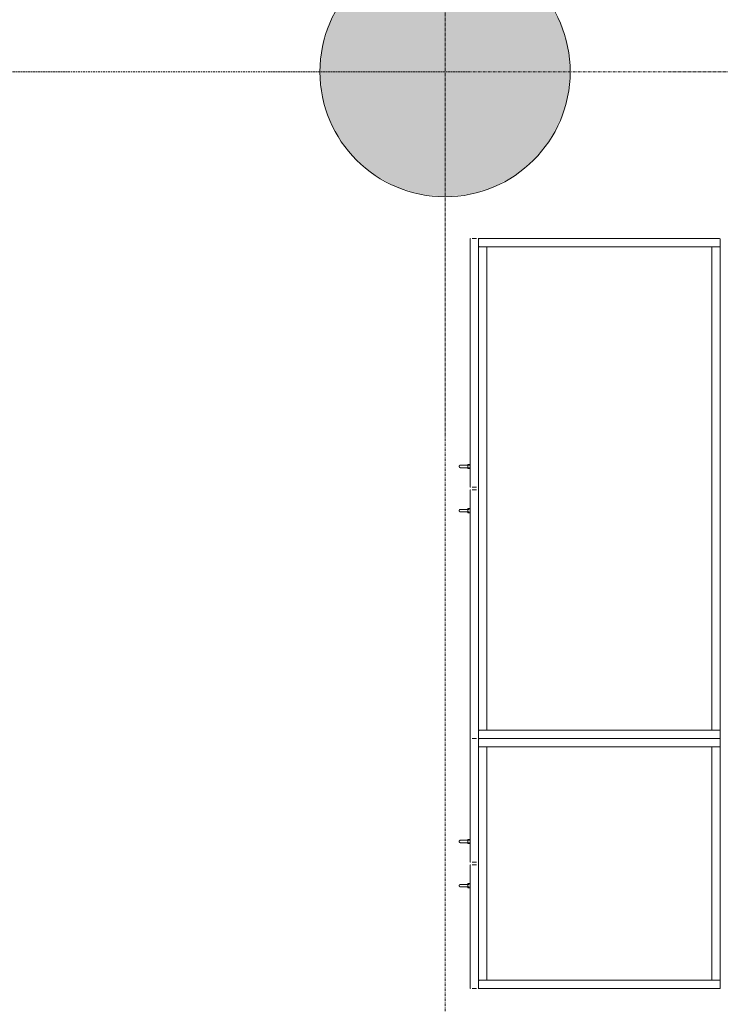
# Model space of a CAD drawing. Header units: millimetres. Extents: x -281 to 121694, y -16481 to 65128.
# Tile 51 of 256: x 16180 to 17860, y 19762 to 22125. Entities that reach past the tile are written whole.
import ezdxf

# ---------------------------------------------------------------- set-up
doc = ezdxf.new("R2010")
doc.units = ezdxf.units.MM
doc.linetypes.add('Grid Line', pattern=[12, 6, -2, 2, -2])
for name, color, linetype, lineweight in [('A--L$07A__Stramien', 1, 'Continuous', 5), ('A--L28__Hoofddraagconstructies', 3, 'Continuous', 5), ('A--L5__InstallatiesW', 7, 'Continuous', 5), ('A--L8__LosseInventaris', 1, 'Continuous', 5)]:
    doc.layers.add(name, color=color, linetype=linetype, lineweight=lineweight)

# ---------------------------------------------------------------- blocks, each defined once
blk = doc.blocks.new('TBR-B-BWK-C-BES-ARC-R25_rvt-1-L_80_ 14')
at = {"layer": 'A--L28__Hoofddraagconstructies'}
blk.add_hatch(color=21, dxfattribs=at).paths.add_polyline_path([(17200, 21700), (17258.5, 21705.8), (17314.8, 21722.8), (17366.7, 21750.6), (17412.1, 21787.9), (17449.4, 21833.3), (17477.2, 21885.2), (17494.2, 21941.5), (17500, 22000), (17494.2, 22058.5), (17477.2, 22114.8), (17449.4, 22166.7), (17412.1, 22212.1), (17366.7, 22249.4), (17314.8, 22277.2), (17258.5, 22294.2), (17200, 22300), (17141.5, 22294.2), (17085.2, 22277.2), (17033.3, 22249.4), (16987.9, 22212.1), (16950.6, 22166.7), (16922.8, 22114.8), (16905.8, 22058.5), (16900, 22000), (16905.8, 21941.5), (16922.8, 21885.2), (16950.6, 21833.3), (16987.9, 21787.9), (17033.3, 21750.6), (17085.2, 21722.8), (17141.5, 21705.8), (17192.2, 21700.8)])
at = {"layer": 'A--L28__Hoofddraagconstructies', "color": 11, "lineweight": 18}
for start, end in [(0, 180), (180, 360)]:
    blk.add_arc((17200, 22000), 300, start, end, dxfattribs=at)
blk = doc.blocks.new('NLRS_82_FU_UN__veiligheid_ kast_gen_kad - kast dxbxh 600x1200x2100-V253-L_80_ 14')
at = {"layer": 'A--L5__InstallatiesW'}
for p, q in [((-537.3, 49), (-553.3, 49)), ((624.7, 49), (-535.3, 49)), ((-535.3, 49), (-535.3, 29)), ((624.7, 29), (624.7, 49)), ((642.7, 49), (626.7, 49)), ((-555.3, 47), (-555.3, -529)), ((-535.3, -529), (-535.3, 47)), ((624.7, 29), (-535.3, 29)), ((-535.3, 29), (-535.3, -511)), ((-535.3, 29), (624.7, 29)), ((624.7, 47), (624.7, -529)), ((624.7, -511), (624.7, 29)), ((644.7, -529), (644.7, 47)), ((-535.3, -511), (624.7, -511)), ((-535.3, -511), (-535.3, -531)), ((-533.3, -511), (-533.8, -511)), ((-533.3, -511), (622.7, -511)), ((623.2, -511), (622.7, -511)), ((624.7, -531), (624.7, -511)), ((-555.3, -536), (-555.3, -546)), ((-553.3, -531), (-554.5, -531)), ((-553.3, -531), (-537.3, -531)), ((-535, -531), (-537.3, -531)), ((-535.3, -529), (-535.3, -531)), ((-535.3, -531), (-533.3, -531)), ((622.7, -531), (-533.3, -531)), ((41.7, -546), (41.7, -536)), ((47.7, -536), (47.7, -546)), ((622.7, -531), (624.7, -531)), ((626.7, -531), (624.4, -531)), ((624.7, -531), (624.7, -529)), ((626.7, -531), (642.7, -531)), ((643.9, -531), (642.7, -531)), ((644.7, -546), (644.7, -536)), ((-554.5, -551), (40.9, -551)), ((48.5, -551), (643.9, -551))]:
    blk.add_line(p, q, dxfattribs=at)
at = {"layer": 'A--L5__InstallatiesW', "flags": 128}
for points in [[(-555.3, -531.8), (-555.3, -531.8), (-555.3, -531.7), (-555.3, -531.7), (-555.3, -531.7), (-555.3, -531.6), (-555.3, -531.6), (-555.3, -531.6), (-555.3, -531.5), (-555.2, -531.5), (-555.2, -531.5), (-555.2, -531.5), (-555.2, -531.4), (-555.2, -531.4), (-555.2, -531.4), (-555.2, -531.3), (-555.1, -531.3), (-555.1, -531.3), (-555.1, -531.3), (-555.1, -531.2), (-555.1, -531.2), (-555, -531.2), (-555, -531.2), (-555, -531.2), (-555, -531.1), (-554.9, -531.1), (-554.9, -531.1), (-554.9, -531.1), (-554.8, -531.1), (-554.8, -531.1), (-554.8, -531.1), (-554.8, -531), (-554.7, -531), (-554.7, -531), (-554.7, -531), (-554.6, -531), (-554.6, -531), (-554.6, -531), (-554.5, -531)], [(41, -531), (41, -531), (41, -531), (41.1, -531), (41.1, -531), (41.1, -531), (41.2, -531), (41.2, -531.1), (41.2, -531.1), (41.2, -531.1), (41.3, -531.1), (41.3, -531.1), (41.3, -531.1), (41.4, -531.1), (41.4, -531.2), (41.4, -531.2), (41.4, -531.2), (41.5, -531.2), (41.5, -531.2), (41.5, -531.3), (41.5, -531.3), (41.5, -531.3), (41.6, -531.3), (41.6, -531.4), (41.6, -531.4), (41.6, -531.4), (41.6, -531.5), (41.6, -531.5), (41.6, -531.5), (41.7, -531.5), (41.7, -531.6), (41.7, -531.6), (41.7, -531.6), (41.7, -531.7), (41.7, -531.7), (41.7, -531.7), (41.7, -531.8), (41.7, -531.8), (41.7, -531.8)], [(47.7, -531.8), (47.7, -531.8), (47.7, -531.7), (47.7, -531.7), (47.7, -531.7), (47.7, -531.6), (47.7, -531.6), (47.7, -531.6), (47.7, -531.5), (47.8, -531.5), (47.8, -531.5), (47.8, -531.5), (47.8, -531.4), (47.8, -531.4), (47.8, -531.4), (47.8, -531.3), (47.9, -531.3), (47.9, -531.3), (47.9, -531.3), (47.9, -531.2), (47.9, -531.2), (48, -531.2), (48, -531.2), (48, -531.2), (48, -531.1), (48.1, -531.1), (48.1, -531.1), (48.1, -531.1), (48.2, -531.1), (48.2, -531.1), (48.2, -531.1), (48.2, -531), (48.3, -531), (48.3, -531), (48.3, -531), (48.4, -531), (48.4, -531), (48.4, -531), (48.5, -531)], [(644, -531), (644, -531), (644, -531), (644.1, -531), (644.1, -531), (644.1, -531), (644.2, -531), (644.2, -531.1), (644.2, -531.1), (644.2, -531.1), (644.3, -531.1), (644.3, -531.1), (644.3, -531.1), (644.4, -531.1), (644.4, -531.2), (644.4, -531.2), (644.4, -531.2), (644.5, -531.2), (644.5, -531.2), (644.5, -531.3), (644.5, -531.3), (644.5, -531.3), (644.6, -531.3), (644.6, -531.4), (644.6, -531.4), (644.6, -531.4), (644.6, -531.5), (644.6, -531.5), (644.6, -531.5), (644.7, -531.5), (644.7, -531.6), (644.7, -531.6), (644.7, -531.6), (644.7, -531.7), (644.7, -531.7), (644.7, -531.7), (644.7, -531.8), (644.7, -531.8), (644.7, -531.8)], [(-554.6, -551), (-554.6, -551), (-554.6, -551), (-554.7, -551), (-554.7, -551), (-554.7, -551), (-554.8, -551), (-554.8, -550.9), (-554.8, -550.9), (-554.8, -550.9), (-554.9, -550.9), (-554.9, -550.9), (-554.9, -550.9), (-555, -550.9), (-555, -550.8), (-555, -550.8), (-555, -550.8), (-555.1, -550.8), (-555.1, -550.8), (-555.1, -550.7), (-555.1, -550.7), (-555.1, -550.7), (-555.2, -550.7), (-555.2, -550.6), (-555.2, -550.6), (-555.2, -550.6), (-555.2, -550.5), (-555.2, -550.5), (-555.2, -550.5), (-555.3, -550.5), (-555.3, -550.4), (-555.3, -550.4), (-555.3, -550.4), (-555.3, -550.3), (-555.3, -550.3), (-555.3, -550.3), (-555.3, -550.2), (-555.3, -550.2), (-555.3, -550.2)], [(41.7, -550.2), (41.7, -550.2), (41.7, -550.3), (41.7, -550.3), (41.7, -550.3), (41.7, -550.4), (41.7, -550.4), (41.7, -550.4), (41.7, -550.5), (41.6, -550.5), (41.6, -550.5), (41.6, -550.5), (41.6, -550.6), (41.6, -550.6), (41.6, -550.6), (41.6, -550.7), (41.5, -550.7), (41.5, -550.7), (41.5, -550.7), (41.5, -550.8), (41.5, -550.8), (41.4, -550.8), (41.4, -550.8), (41.4, -550.8), (41.4, -550.9), (41.3, -550.9), (41.3, -550.9), (41.3, -550.9), (41.2, -550.9), (41.2, -550.9), (41.2, -550.9), (41.2, -551), (41.1, -551), (41.1, -551), (41.1, -551), (41, -551), (41, -551), (41, -551), (40.9, -551)], [(48.4, -551), (48.4, -551), (48.4, -551), (48.3, -551), (48.3, -551), (48.3, -551), (48.2, -551), (48.2, -550.9), (48.2, -550.9), (48.2, -550.9), (48.1, -550.9), (48.1, -550.9), (48.1, -550.9), (48, -550.9), (48, -550.8), (48, -550.8), (48, -550.8), (47.9, -550.8), (47.9, -550.8), (47.9, -550.7), (47.9, -550.7), (47.9, -550.7), (47.8, -550.7), (47.8, -550.6), (47.8, -550.6), (47.8, -550.6), (47.8, -550.5), (47.8, -550.5), (47.8, -550.5), (47.7, -550.5), (47.7, -550.4), (47.7, -550.4), (47.7, -550.4), (47.7, -550.3), (47.7, -550.3), (47.7, -550.3), (47.7, -550.2), (47.7, -550.2), (47.7, -550.2)], [(644.7, -550.2), (644.7, -550.2), (644.7, -550.3), (644.7, -550.3), (644.7, -550.3), (644.7, -550.4), (644.7, -550.4), (644.7, -550.4), (644.7, -550.5), (644.6, -550.5), (644.6, -550.5), (644.6, -550.5), (644.6, -550.6), (644.6, -550.6), (644.6, -550.6), (644.6, -550.7), (644.5, -550.7), (644.5, -550.7), (644.5, -550.7), (644.5, -550.8), (644.5, -550.8), (644.4, -550.8), (644.4, -550.8), (644.4, -550.8), (644.4, -550.9), (644.3, -550.9), (644.3, -550.9), (644.3, -550.9), (644.2, -550.9), (644.2, -550.9), (644.2, -550.9), (644.2, -551), (644.1, -551), (644.1, -551), (644.1, -551), (644, -551), (644, -551), (644, -551), (643.9, -551)]]:
    blk.add_lwpolyline(points, dxfattribs=at)
at = {"layer": 'A--L5__InstallatiesW'}
for centre, start, end in [((-553.3, 47), 90, 180), ((-537.3, 47), 360, 90), ((626.7, 47), 90, 180), ((642.7, 47), 360, 90), ((-553.3, -529), 180, 270), ((-537.3, -529), 270, 360), ((626.7, -529), 180, 270), ((642.7, -529), 270, 0)]:
    blk.add_arc(centre, 2, start, end, dxfattribs=at)
at = {"layer": 'A--L8__LosseInventaris'}
for p, q in [((-13.3, -551), (-13.3, -556)), ((-13.3, -551), (-13.3, -556)), ((-13.3, -556), (-10.8, -556)), ((-13.3, -556), (-8.3, -556)), ((-11.3, -553.5), (-11.3, -564)), ((-11.3, -553.5), (-11.3, -564)), ((-10.9, -553.5), (-11.3, -553.5)), ((-10.9, -553.5), (-11.3, -553.5)), ((-10.9, -556), (-11.3, -556)), ((-10.9, -556), (-11.3, -556)), ((-8.3, -556), (-3.3, -556)), ((-5.8, -556), (-3.3, -556)), ((-5.3, -553.5), (-5.7, -553.5)), ((-5.3, -553.5), (-5.7, -553.5)), ((-5.3, -556), (-5.7, -556)), ((-5.3, -556), (-5.7, -556)), ((-5.3, -564), (-5.3, -553.5)), ((-5.3, -564), (-5.3, -553.5)), ((-3.3, -556), (-3.3, -551)), ((-3.3, -556), (-3.3, -551)), ((92.7, -551), (92.7, -556)), ((92.7, -551), (92.7, -556)), ((92.7, -556), (95.2, -556)), ((92.7, -556), (97.7, -556)), ((94.7, -553.5), (94.7, -564)), ((94.7, -553.5), (94.7, -564)), ((95.1, -553.5), (94.7, -553.5)), ((95.1, -553.5), (94.7, -553.5)), ((95.1, -556), (94.7, -556)), ((95.1, -556), (94.7, -556)), ((97.7, -556), (102.7, -556)), ((100.2, -556), (102.7, -556)), ((100.7, -553.5), (100.3, -553.5)), ((100.7, -553.5), (100.3, -553.5)), ((100.7, -556), (100.3, -556)), ((100.7, -556), (100.3, -556)), ((100.7, -564), (100.7, -553.5)), ((100.7, -564), (100.7, -553.5)), ((102.7, -556), (102.7, -551)), ((102.7, -556), (102.7, -551))]:
    blk.add_line(p, q, dxfattribs=at)
at = {"layer": 'A--L8__LosseInventaris', "flags": 128}
for points in [[(-11.3, -574), (-11.3, -574), (-11.3, -574), (-11.3, -573.9), (-11.3, -573.9), (-11.3, -573.8), (-11.3, -573.7), (-11.3, -573.6), (-11.3, -573.5), (-11.3, -573.4), (-11.3, -573.2), (-11.3, -573), (-11.3, -572.9), (-11.3, -572.7), (-11.3, -572.5), (-11.3, -572.3), (-11.3, -572), (-11.3, -571.8), (-11.3, -571.5), (-11.3, -571.2), (-11.3, -571), (-11.3, -570.7), (-11.3, -570.4), (-11.3, -570.1), (-11.3, -569.7), (-11.3, -569.4), (-11.3, -569.1), (-11.3, -568.7), (-11.3, -568.4), (-11.3, -568), (-11.3, -567.6), (-11.3, -567.2), (-11.3, -566.9), (-11.3, -566.5), (-11.3, -566.1), (-11.3, -565.7), (-11.3, -565.3), (-11.3, -564.9), (-11.3, -564.5), (-11.3, -564.1), (-11.3, -564)], [(-11.3, -564), (-11.3, -564.4), (-11.3, -564.8), (-11.3, -565.2), (-11.3, -565.6), (-11.3, -566), (-11.3, -566.4), (-11.3, -566.8), (-11.3, -567.1), (-11.3, -567.5), (-11.3, -567.9), (-11.3, -568.3), (-11.3, -568.6), (-11.3, -569), (-11.3, -569.3), (-11.3, -569.6), (-11.3, -570), (-11.3, -570.3), (-11.3, -570.6), (-11.3, -570.9), (-11.3, -571.2), (-11.3, -571.4), (-11.3, -571.7), (-11.3, -572), (-11.3, -572.2), (-11.3, -572.4), (-11.3, -572.6), (-11.3, -572.8), (-11.3, -573), (-11.3, -573.2), (-11.3, -573.3), (-11.3, -573.5), (-11.3, -573.6), (-11.3, -573.7), (-11.3, -573.8), (-11.3, -573.9), (-11.3, -573.9), (-11.3, -574), (-11.3, -574), (-11.3, -574)], [(-5.3, -564), (-5.3, -564.4), (-5.3, -564.8), (-5.3, -565.2), (-5.3, -565.6), (-5.3, -566), (-5.3, -566.4), (-5.3, -566.8), (-5.3, -567.1), (-5.3, -567.5), (-5.3, -567.9), (-5.3, -568.3), (-5.3, -568.6), (-5.3, -569), (-5.3, -569.3), (-5.3, -569.6), (-5.3, -570), (-5.3, -570.3), (-5.3, -570.6), (-5.3, -570.9), (-5.3, -571.2), (-5.3, -571.4), (-5.3, -571.7), (-5.3, -572), (-5.3, -572.2), (-5.3, -572.4), (-5.3, -572.6), (-5.3, -572.8), (-5.3, -573), (-5.3, -573.2), (-5.3, -573.3), (-5.3, -573.5), (-5.3, -573.6), (-5.3, -573.7), (-5.3, -573.8), (-5.3, -573.9), (-5.3, -573.9), (-5.3, -574), (-5.3, -574), (-5.3, -574)], [(-5.3, -574), (-5.3, -574), (-5.3, -574), (-5.3, -573.9), (-5.3, -573.9), (-5.3, -573.8), (-5.3, -573.7), (-5.3, -573.6), (-5.3, -573.5), (-5.3, -573.4), (-5.3, -573.2), (-5.3, -573), (-5.3, -572.9), (-5.3, -572.7), (-5.3, -572.5), (-5.3, -572.3), (-5.3, -572), (-5.3, -571.8), (-5.3, -571.5), (-5.3, -571.2), (-5.3, -571), (-5.3, -570.7), (-5.3, -570.4), (-5.3, -570.1), (-5.3, -569.7), (-5.3, -569.4), (-5.3, -569.1), (-5.3, -568.7), (-5.3, -568.4), (-5.3, -568), (-5.3, -567.6), (-5.3, -567.2), (-5.3, -566.9), (-5.3, -566.5), (-5.3, -566.1), (-5.3, -565.7), (-5.3, -565.3), (-5.3, -564.9), (-5.3, -564.5), (-5.3, -564.1), (-5.3, -564)], [(94.7, -574), (94.7, -574), (94.7, -574), (94.7, -573.9), (94.7, -573.9), (94.7, -573.8), (94.7, -573.7), (94.7, -573.6), (94.7, -573.5), (94.7, -573.4), (94.7, -573.2), (94.7, -573), (94.7, -572.9), (94.7, -572.7), (94.7, -572.5), (94.7, -572.3), (94.7, -572), (94.7, -571.8), (94.7, -571.5), (94.7, -571.2), (94.7, -571), (94.7, -570.7), (94.7, -570.4), (94.7, -570.1), (94.7, -569.7), (94.7, -569.4), (94.7, -569.1), (94.7, -568.7), (94.7, -568.4), (94.7, -568), (94.7, -567.6), (94.7, -567.2), (94.7, -566.9), (94.7, -566.5), (94.7, -566.1), (94.7, -565.7), (94.7, -565.3), (94.7, -564.9), (94.7, -564.5), (94.7, -564.1), (94.7, -564)], [(94.7, -564), (94.7, -564.4), (94.7, -564.8), (94.7, -565.2), (94.7, -565.6), (94.7, -566), (94.7, -566.4), (94.7, -566.8), (94.7, -567.1), (94.7, -567.5), (94.7, -567.9), (94.7, -568.3), (94.7, -568.6), (94.7, -569), (94.7, -569.3), (94.7, -569.6), (94.7, -570), (94.7, -570.3), (94.7, -570.6), (94.7, -570.9), (94.7, -571.2), (94.7, -571.4), (94.7, -571.7), (94.7, -572), (94.7, -572.2), (94.7, -572.4), (94.7, -572.6), (94.7, -572.8), (94.7, -573), (94.7, -573.2), (94.7, -573.3), (94.7, -573.5), (94.7, -573.6), (94.7, -573.7), (94.7, -573.8), (94.7, -573.9), (94.7, -573.9), (94.7, -574), (94.7, -574), (94.7, -574)], [(100.7, -564), (100.7, -564.4), (100.7, -564.8), (100.7, -565.2), (100.7, -565.6), (100.7, -566), (100.7, -566.4), (100.7, -566.8), (100.7, -567.1), (100.7, -567.5), (100.7, -567.9), (100.7, -568.3), (100.7, -568.6), (100.7, -569), (100.7, -569.3), (100.7, -569.6), (100.7, -570), (100.7, -570.3), (100.7, -570.6), (100.7, -570.9), (100.7, -571.2), (100.7, -571.4), (100.7, -571.7), (100.7, -572), (100.7, -572.2), (100.7, -572.4), (100.7, -572.6), (100.7, -572.8), (100.7, -573), (100.7, -573.2), (100.7, -573.3), (100.7, -573.5), (100.7, -573.6), (100.7, -573.7), (100.7, -573.8), (100.7, -573.9), (100.7, -573.9), (100.7, -574), (100.7, -574), (100.7, -574)], [(100.7, -574), (100.7, -574), (100.7, -574), (100.7, -573.9), (100.7, -573.9), (100.7, -573.8), (100.7, -573.7), (100.7, -573.6), (100.7, -573.5), (100.7, -573.4), (100.7, -573.2), (100.7, -573), (100.7, -572.9), (100.7, -572.7), (100.7, -572.5), (100.7, -572.3), (100.7, -572), (100.7, -571.8), (100.7, -571.5), (100.7, -571.2), (100.7, -571), (100.7, -570.7), (100.7, -570.4), (100.7, -570.1), (100.7, -569.7), (100.7, -569.4), (100.7, -569.1), (100.7, -568.7), (100.7, -568.4), (100.7, -568), (100.7, -567.6), (100.7, -567.2), (100.7, -566.9), (100.7, -566.5), (100.7, -566.1), (100.7, -565.7), (100.7, -565.3), (100.7, -564.9), (100.7, -564.5), (100.7, -564.1), (100.7, -564)], [(-10.2, -576.3), (-10.3, -576.3), (-10.4, -576.2), (-10.5, -576.1), (-10.5, -576), (-10.6, -575.9), (-10.7, -575.8), (-10.8, -575.7), (-10.8, -575.6), (-10.9, -575.5), (-10.9, -575.4), (-11, -575.3), (-11, -575.2), (-11.1, -575.1), (-11.1, -575), (-11.2, -574.9), (-11.2, -574.7), (-11.2, -574.6), (-11.3, -574.5), (-11.3, -574.4), (-11.3, -574.3), (-11.3, -574.2), (-11.3, -574), (-11.3, -574)], [(-8.3, -577), (-8.4, -577), (-8.5, -577), (-8.7, -577), (-8.8, -577), (-8.9, -576.9), (-9, -576.9), (-9.1, -576.9), (-9.2, -576.8), (-9.4, -576.8), (-9.5, -576.8), (-9.6, -576.7), (-9.7, -576.7)], [(-6.9, -576.6), (-7, -576.7), (-7.1, -576.8), (-7.2, -576.8), (-7.3, -576.8), (-7.4, -576.9), (-7.6, -576.9), (-7.7, -576.9), (-7.8, -577), (-7.9, -577), (-8, -577), (-8.1, -577), (-8.3, -577), (-8.3, -577)], [(-5.3, -574), (-5.3, -574.1), (-5.3, -574.2), (-5.3, -574.4), (-5.3, -574.5), (-5.4, -574.6), (-5.4, -574.7), (-5.4, -574.8), (-5.5, -574.9), (-5.5, -575.1), (-5.5, -575.2), (-5.6, -575.3), (-5.6, -575.4), (-5.7, -575.5), (-5.8, -575.6), (-5.8, -575.7), (-5.9, -575.8), (-6, -575.9), (-6, -576), (-6.1, -576.1), (-6.2, -576.2), (-6.3, -576.2), (-6.4, -576.3)], [(95.8, -576.3), (95.7, -576.3), (95.6, -576.2), (95.5, -576.1), (95.5, -576), (95.4, -575.9), (95.3, -575.8), (95.2, -575.7), (95.2, -575.6), (95.1, -575.5), (95.1, -575.4), (95, -575.3), (95, -575.2), (94.9, -575.1), (94.9, -575), (94.8, -574.9), (94.8, -574.7), (94.8, -574.6), (94.7, -574.5), (94.7, -574.4), (94.7, -574.3), (94.7, -574.2), (94.7, -574), (94.7, -574)], [(97.7, -577), (97.6, -577), (97.5, -577), (97.3, -577), (97.2, -577), (97.1, -576.9), (97, -576.9), (96.9, -576.9), (96.8, -576.8), (96.6, -576.8), (96.5, -576.8), (96.4, -576.7), (96.3, -576.7)], [(99.1, -576.6), (99, -576.7), (98.9, -576.8), (98.8, -576.8), (98.7, -576.8), (98.6, -576.9), (98.4, -576.9), (98.3, -576.9), (98.2, -577), (98.1, -577), (98, -577), (97.9, -577), (97.7, -577), (97.7, -577)], [(100.7, -574), (100.7, -574.1), (100.7, -574.2), (100.7, -574.4), (100.7, -574.5), (100.6, -574.6), (100.6, -574.7), (100.6, -574.8), (100.5, -574.9), (100.5, -575.1), (100.5, -575.2), (100.4, -575.3), (100.4, -575.4), (100.3, -575.5), (100.2, -575.6), (100.2, -575.7), (100.1, -575.8), (100, -575.9), (100, -576), (99.9, -576.1), (99.8, -576.2), (99.7, -576.2), (99.6, -576.3)]]:
    blk.add_lwpolyline(points, dxfattribs=at)
blk = doc.blocks.new('NLRS_82_FU_UN__veiligheid_ kast_gen_kad - kast dxbxh 600x600x2100-49274333-L_80_ 14')
at = {"layer": 'A--L5__InstallatiesW'}
for p, q in [((-237.3, 49), (-253.3, 49)), ((324.7, 49), (-235.3, 49)), ((-235.3, 49), (-235.3, 29)), ((324.7, 29), (324.7, 49)), ((342.7, 49), (326.7, 49)), ((-255.3, 47), (-255.3, -529)), ((-235.3, -529), (-235.3, 47)), ((324.7, 29), (-235.3, 29)), ((-235.3, 29), (-235.3, -511)), ((-235.3, 29), (324.7, 29)), ((324.7, 47), (324.7, -529)), ((324.7, -511), (324.7, 29)), ((344.7, -529), (344.7, 47)), ((-235.3, -511), (324.7, -511)), ((-235.3, -511), (-235.3, -531)), ((-233.3, -511), (-233.8, -511)), ((-233.3, -511), (322.7, -511)), ((323.2, -511), (322.7, -511)), ((324.7, -531), (324.7, -511)), ((-255.3, -536), (-255.3, -546)), ((-253.3, -531), (-254.5, -531)), ((-253.3, -531), (-237.3, -531)), ((-235, -531), (-237.3, -531)), ((-235.3, -529), (-235.3, -531)), ((-235.3, -531), (-233.3, -531)), ((322.7, -531), (-233.3, -531)), ((41.7, -546), (41.7, -536)), ((47.7, -536), (47.7, -546)), ((322.7, -531), (324.7, -531)), ((326.7, -531), (324.4, -531)), ((324.7, -531), (324.7, -529)), ((326.7, -531), (342.7, -531)), ((343.9, -531), (342.7, -531)), ((344.7, -546), (344.7, -536)), ((-254.5, -551), (40.9, -551)), ((48.5, -551), (343.9, -551))]:
    blk.add_line(p, q, dxfattribs=at)
at = {"layer": 'A--L5__InstallatiesW', "flags": 128}
for points in [[(-255.3, -531.8), (-255.3, -531.8), (-255.3, -531.7), (-255.3, -531.7), (-255.3, -531.7), (-255.3, -531.6), (-255.3, -531.6), (-255.3, -531.6), (-255.3, -531.5), (-255.2, -531.5), (-255.2, -531.5), (-255.2, -531.5), (-255.2, -531.4), (-255.2, -531.4), (-255.2, -531.4), (-255.2, -531.3), (-255.1, -531.3), (-255.1, -531.3), (-255.1, -531.3), (-255.1, -531.2), (-255.1, -531.2), (-255, -531.2), (-255, -531.2), (-255, -531.2), (-255, -531.1), (-254.9, -531.1), (-254.9, -531.1), (-254.9, -531.1), (-254.8, -531.1), (-254.8, -531.1), (-254.8, -531.1), (-254.8, -531), (-254.7, -531), (-254.7, -531), (-254.7, -531), (-254.6, -531), (-254.6, -531), (-254.6, -531), (-254.5, -531)], [(41, -531), (41, -531), (41, -531), (41.1, -531), (41.1, -531), (41.1, -531), (41.2, -531), (41.2, -531.1), (41.2, -531.1), (41.2, -531.1), (41.3, -531.1), (41.3, -531.1), (41.3, -531.1), (41.4, -531.1), (41.4, -531.2), (41.4, -531.2), (41.4, -531.2), (41.5, -531.2), (41.5, -531.2), (41.5, -531.3), (41.5, -531.3), (41.5, -531.3), (41.6, -531.3), (41.6, -531.4), (41.6, -531.4), (41.6, -531.4), (41.6, -531.5), (41.6, -531.5), (41.6, -531.5), (41.7, -531.5), (41.7, -531.6), (41.7, -531.6), (41.7, -531.6), (41.7, -531.7), (41.7, -531.7), (41.7, -531.7), (41.7, -531.8), (41.7, -531.8), (41.7, -531.8)], [(47.7, -531.8), (47.7, -531.8), (47.7, -531.7), (47.7, -531.7), (47.7, -531.7), (47.7, -531.6), (47.7, -531.6), (47.7, -531.6), (47.7, -531.5), (47.8, -531.5), (47.8, -531.5), (47.8, -531.5), (47.8, -531.4), (47.8, -531.4), (47.8, -531.4), (47.8, -531.3), (47.9, -531.3), (47.9, -531.3), (47.9, -531.3), (47.9, -531.2), (47.9, -531.2), (48, -531.2), (48, -531.2), (48, -531.2), (48, -531.1), (48.1, -531.1), (48.1, -531.1), (48.1, -531.1), (48.2, -531.1), (48.2, -531.1), (48.2, -531.1), (48.2, -531), (48.3, -531), (48.3, -531), (48.3, -531), (48.4, -531), (48.4, -531), (48.4, -531)], [(344, -531), (344, -531), (344, -531), (344.1, -531), (344.1, -531), (344.1, -531), (344.2, -531), (344.2, -531.1), (344.2, -531.1), (344.2, -531.1), (344.3, -531.1), (344.3, -531.1), (344.3, -531.1), (344.4, -531.1), (344.4, -531.2), (344.4, -531.2), (344.4, -531.2), (344.5, -531.2), (344.5, -531.2), (344.5, -531.3), (344.5, -531.3), (344.5, -531.3), (344.6, -531.3), (344.6, -531.4), (344.6, -531.4), (344.6, -531.4), (344.6, -531.5), (344.6, -531.5), (344.6, -531.5), (344.7, -531.5), (344.7, -531.6), (344.7, -531.6), (344.7, -531.6), (344.7, -531.7), (344.7, -531.7), (344.7, -531.7), (344.7, -531.8), (344.7, -531.8), (344.7, -531.8)], [(-254.6, -551), (-254.6, -551), (-254.6, -551), (-254.7, -551), (-254.7, -551), (-254.7, -551), (-254.8, -551), (-254.8, -550.9), (-254.8, -550.9), (-254.8, -550.9), (-254.9, -550.9), (-254.9, -550.9), (-254.9, -550.9), (-255, -550.9), (-255, -550.8), (-255, -550.8), (-255, -550.8), (-255.1, -550.8), (-255.1, -550.8), (-255.1, -550.7), (-255.1, -550.7), (-255.1, -550.7), (-255.2, -550.7), (-255.2, -550.6), (-255.2, -550.6), (-255.2, -550.6), (-255.2, -550.5), (-255.2, -550.5), (-255.2, -550.5), (-255.3, -550.5), (-255.3, -550.4), (-255.3, -550.4), (-255.3, -550.4), (-255.3, -550.3), (-255.3, -550.3), (-255.3, -550.3), (-255.3, -550.2), (-255.3, -550.2), (-255.3, -550.2)], [(41.7, -550.2), (41.7, -550.2), (41.7, -550.3), (41.7, -550.3), (41.7, -550.3), (41.7, -550.4), (41.7, -550.4), (41.7, -550.4), (41.7, -550.5), (41.6, -550.5), (41.6, -550.5), (41.6, -550.5), (41.6, -550.6), (41.6, -550.6), (41.6, -550.6), (41.6, -550.7), (41.5, -550.7), (41.5, -550.7), (41.5, -550.7), (41.5, -550.8), (41.5, -550.8), (41.4, -550.8), (41.4, -550.8), (41.4, -550.8), (41.4, -550.9), (41.3, -550.9), (41.3, -550.9), (41.3, -550.9), (41.2, -550.9), (41.2, -550.9), (41.2, -550.9), (41.2, -551), (41.1, -551), (41.1, -551), (41.1, -551), (41, -551), (41, -551), (41, -551), (40.9, -551)], [(48.4, -551), (48.4, -551), (48.4, -551), (48.3, -551), (48.3, -551), (48.3, -551), (48.2, -551), (48.2, -550.9), (48.2, -550.9), (48.2, -550.9), (48.1, -550.9), (48.1, -550.9), (48.1, -550.9), (48, -550.9), (48, -550.8), (48, -550.8), (48, -550.8), (47.9, -550.8), (47.9, -550.8), (47.9, -550.7), (47.9, -550.7), (47.9, -550.7), (47.8, -550.7), (47.8, -550.6), (47.8, -550.6), (47.8, -550.6), (47.8, -550.5), (47.8, -550.5), (47.8, -550.5), (47.7, -550.5), (47.7, -550.4), (47.7, -550.4), (47.7, -550.4), (47.7, -550.3), (47.7, -550.3), (47.7, -550.3), (47.7, -550.2), (47.7, -550.2), (47.7, -550.2)], [(344.7, -550.2), (344.7, -550.2), (344.7, -550.3), (344.7, -550.3), (344.7, -550.3), (344.7, -550.4), (344.7, -550.4), (344.7, -550.4), (344.7, -550.5), (344.6, -550.5), (344.6, -550.5), (344.6, -550.5), (344.6, -550.6), (344.6, -550.6), (344.6, -550.6), (344.6, -550.7), (344.5, -550.7), (344.5, -550.7), (344.5, -550.7), (344.5, -550.8), (344.5, -550.8), (344.4, -550.8), (344.4, -550.8), (344.4, -550.8), (344.4, -550.9), (344.3, -550.9), (344.3, -550.9), (344.3, -550.9), (344.2, -550.9), (344.2, -550.9), (344.2, -550.9), (344.2, -551), (344.1, -551), (344.1, -551), (344.1, -551), (344, -551), (344, -551), (344, -551), (343.9, -551)]]:
    blk.add_lwpolyline(points, dxfattribs=at)
at = {"layer": 'A--L5__InstallatiesW'}
for centre, start, end in [((-253.3, 47), 90, 180), ((-237.3, 47), 360, 90), ((326.7, 47), 90, 180), ((342.7, 47), 360, 90), ((-253.3, -529), 180, 270), ((-237.3, -529), 270, 0), ((326.7, -529), 180, 270), ((342.7, -529), 270, 0)]:
    blk.add_arc(centre, 2, start, end, dxfattribs=at)
at = {"layer": 'A--L8__LosseInventaris'}
for p, q in [((-13.3, -551), (-13.3, -556)), ((-13.3, -551), (-13.3, -556)), ((-13.3, -556), (-10.8, -556)), ((-13.3, -556), (-8.3, -556)), ((-11.3, -553.5), (-11.3, -564)), ((-11.3, -553.5), (-11.3, -564)), ((-10.9, -553.5), (-11.3, -553.5)), ((-10.9, -553.5), (-11.3, -553.5)), ((-10.9, -556), (-11.3, -556)), ((-10.9, -556), (-11.3, -556)), ((-8.3, -556), (-3.3, -556)), ((-5.8, -556), (-3.3, -556)), ((-5.3, -553.5), (-5.7, -553.5)), ((-5.3, -553.5), (-5.7, -553.5)), ((-5.3, -556), (-5.7, -556)), ((-5.3, -556), (-5.7, -556)), ((-5.3, -564), (-5.3, -553.5)), ((-5.3, -564), (-5.3, -553.5)), ((-3.3, -556), (-3.3, -551)), ((-3.3, -556), (-3.3, -551)), ((92.7, -551), (92.7, -556)), ((92.7, -551), (92.7, -556)), ((92.7, -556), (95.2, -556)), ((92.7, -556), (97.7, -556)), ((94.7, -553.5), (94.7, -564)), ((94.7, -553.5), (94.7, -564)), ((95.1, -553.5), (94.7, -553.5)), ((95.1, -553.5), (94.7, -553.5)), ((95.1, -556), (94.7, -556)), ((95.1, -556), (94.7, -556)), ((97.7, -556), (102.7, -556)), ((100.2, -556), (102.7, -556)), ((100.7, -553.5), (100.3, -553.5)), ((100.7, -553.5), (100.3, -553.5)), ((100.7, -556), (100.3, -556)), ((100.7, -556), (100.3, -556)), ((100.7, -564), (100.7, -553.5)), ((100.7, -564), (100.7, -553.5)), ((102.7, -556), (102.7, -551)), ((102.7, -556), (102.7, -551))]:
    blk.add_line(p, q, dxfattribs=at)
at = {"layer": 'A--L8__LosseInventaris', "flags": 128}
for points in [[(-11.3, -574), (-11.3, -574), (-11.3, -574), (-11.3, -573.9), (-11.3, -573.9), (-11.3, -573.8), (-11.3, -573.7), (-11.3, -573.6), (-11.3, -573.5), (-11.3, -573.4), (-11.3, -573.2), (-11.3, -573), (-11.3, -572.9), (-11.3, -572.7), (-11.3, -572.5), (-11.3, -572.3), (-11.3, -572), (-11.3, -571.8), (-11.3, -571.5), (-11.3, -571.2), (-11.3, -571), (-11.3, -570.7), (-11.3, -570.4), (-11.3, -570.1), (-11.3, -569.7), (-11.3, -569.4), (-11.3, -569.1), (-11.3, -568.7), (-11.3, -568.4), (-11.3, -568), (-11.3, -567.6), (-11.3, -567.2), (-11.3, -566.9), (-11.3, -566.5), (-11.3, -566.1), (-11.3, -565.7), (-11.3, -565.3), (-11.3, -564.9), (-11.3, -564.5), (-11.3, -564.1), (-11.3, -564)], [(-11.3, -564), (-11.3, -564.4), (-11.3, -564.8), (-11.3, -565.2), (-11.3, -565.6), (-11.3, -566), (-11.3, -566.4), (-11.3, -566.8), (-11.3, -567.1), (-11.3, -567.5), (-11.3, -567.9), (-11.3, -568.3), (-11.3, -568.6), (-11.3, -569), (-11.3, -569.3), (-11.3, -569.6), (-11.3, -570), (-11.3, -570.3), (-11.3, -570.6), (-11.3, -570.9), (-11.3, -571.2), (-11.3, -571.4), (-11.3, -571.7), (-11.3, -572), (-11.3, -572.2), (-11.3, -572.4), (-11.3, -572.6), (-11.3, -572.8), (-11.3, -573), (-11.3, -573.2), (-11.3, -573.3), (-11.3, -573.5), (-11.3, -573.6), (-11.3, -573.7), (-11.3, -573.8), (-11.3, -573.9), (-11.3, -573.9), (-11.3, -574), (-11.3, -574), (-11.3, -574)], [(-5.3, -564), (-5.3, -564.4), (-5.3, -564.8), (-5.3, -565.2), (-5.3, -565.6), (-5.3, -566), (-5.3, -566.4), (-5.3, -566.8), (-5.3, -567.1), (-5.3, -567.5), (-5.3, -567.9), (-5.3, -568.3), (-5.3, -568.6), (-5.3, -569), (-5.3, -569.3), (-5.3, -569.6), (-5.3, -570), (-5.3, -570.3), (-5.3, -570.6), (-5.3, -570.9), (-5.3, -571.2), (-5.3, -571.4), (-5.3, -571.7), (-5.3, -572), (-5.3, -572.2), (-5.3, -572.4), (-5.3, -572.6), (-5.3, -572.8), (-5.3, -573), (-5.3, -573.2), (-5.3, -573.3), (-5.3, -573.5), (-5.3, -573.6), (-5.3, -573.7), (-5.3, -573.8), (-5.3, -573.9), (-5.3, -573.9), (-5.3, -574), (-5.3, -574), (-5.3, -574)], [(-5.3, -574), (-5.3, -574), (-5.3, -574), (-5.3, -573.9), (-5.3, -573.9), (-5.3, -573.8), (-5.3, -573.7), (-5.3, -573.6), (-5.3, -573.5), (-5.3, -573.4), (-5.3, -573.2), (-5.3, -573), (-5.3, -572.9), (-5.3, -572.7), (-5.3, -572.5), (-5.3, -572.3), (-5.3, -572), (-5.3, -571.8), (-5.3, -571.5), (-5.3, -571.2), (-5.3, -571), (-5.3, -570.7), (-5.3, -570.4), (-5.3, -570.1), (-5.3, -569.7), (-5.3, -569.4), (-5.3, -569.1), (-5.3, -568.7), (-5.3, -568.4), (-5.3, -568), (-5.3, -567.6), (-5.3, -567.2), (-5.3, -566.9), (-5.3, -566.5), (-5.3, -566.1), (-5.3, -565.7), (-5.3, -565.3), (-5.3, -564.9), (-5.3, -564.5), (-5.3, -564.1), (-5.3, -564)], [(94.7, -574), (94.7, -574), (94.7, -574), (94.7, -573.9), (94.7, -573.9), (94.7, -573.8), (94.7, -573.7), (94.7, -573.6), (94.7, -573.5), (94.7, -573.4), (94.7, -573.2), (94.7, -573), (94.7, -572.9), (94.7, -572.7), (94.7, -572.5), (94.7, -572.3), (94.7, -572), (94.7, -571.8), (94.7, -571.5), (94.7, -571.2), (94.7, -571), (94.7, -570.7), (94.7, -570.4), (94.7, -570.1), (94.7, -569.7), (94.7, -569.4), (94.7, -569.1), (94.7, -568.7), (94.7, -568.4), (94.7, -568), (94.7, -567.6), (94.7, -567.2), (94.7, -566.9), (94.7, -566.5), (94.7, -566.1), (94.7, -565.7), (94.7, -565.3), (94.7, -564.9), (94.7, -564.5), (94.7, -564.1), (94.7, -564)], [(94.7, -564), (94.7, -564.4), (94.7, -564.8), (94.7, -565.2), (94.7, -565.6), (94.7, -566), (94.7, -566.4), (94.7, -566.8), (94.7, -567.1), (94.7, -567.5), (94.7, -567.9), (94.7, -568.3), (94.7, -568.6), (94.7, -569), (94.7, -569.3), (94.7, -569.6), (94.7, -570), (94.7, -570.3), (94.7, -570.6), (94.7, -570.9), (94.7, -571.2), (94.7, -571.4), (94.7, -571.7), (94.7, -572), (94.7, -572.2), (94.7, -572.4), (94.7, -572.6), (94.7, -572.8), (94.7, -573), (94.7, -573.2), (94.7, -573.3), (94.7, -573.5), (94.7, -573.6), (94.7, -573.7), (94.7, -573.8), (94.7, -573.9), (94.7, -573.9), (94.7, -574), (94.7, -574), (94.7, -574)], [(100.7, -564), (100.7, -564.4), (100.7, -564.8), (100.7, -565.2), (100.7, -565.6), (100.7, -566), (100.7, -566.4), (100.7, -566.8), (100.7, -567.1), (100.7, -567.5), (100.7, -567.9), (100.7, -568.3), (100.7, -568.6), (100.7, -569), (100.7, -569.3), (100.7, -569.6), (100.7, -570), (100.7, -570.3), (100.7, -570.6), (100.7, -570.9), (100.7, -571.2), (100.7, -571.4), (100.7, -571.7), (100.7, -572), (100.7, -572.2), (100.7, -572.4), (100.7, -572.6), (100.7, -572.8), (100.7, -573), (100.7, -573.2), (100.7, -573.3), (100.7, -573.5), (100.7, -573.6), (100.7, -573.7), (100.7, -573.8), (100.7, -573.9), (100.7, -573.9), (100.7, -574), (100.7, -574), (100.7, -574)], [(100.7, -574), (100.7, -574), (100.7, -574), (100.7, -573.9), (100.7, -573.9), (100.7, -573.8), (100.7, -573.7), (100.7, -573.6), (100.7, -573.5), (100.7, -573.4), (100.7, -573.2), (100.7, -573), (100.7, -572.9), (100.7, -572.7), (100.7, -572.5), (100.7, -572.3), (100.7, -572), (100.7, -571.8), (100.7, -571.5), (100.7, -571.2), (100.7, -571), (100.7, -570.7), (100.7, -570.4), (100.7, -570.1), (100.7, -569.7), (100.7, -569.4), (100.7, -569.1), (100.7, -568.7), (100.7, -568.4), (100.7, -568), (100.7, -567.6), (100.7, -567.2), (100.7, -566.9), (100.7, -566.5), (100.7, -566.1), (100.7, -565.7), (100.7, -565.3), (100.7, -564.9), (100.7, -564.5), (100.7, -564.1), (100.7, -564)], [(-10.2, -576.3), (-10.3, -576.3), (-10.4, -576.2), (-10.5, -576.1), (-10.5, -576), (-10.6, -575.9), (-10.7, -575.8), (-10.8, -575.7), (-10.8, -575.6), (-10.9, -575.5), (-10.9, -575.4), (-11, -575.3), (-11, -575.2), (-11.1, -575.1), (-11.1, -575), (-11.2, -574.9), (-11.2, -574.7), (-11.2, -574.6), (-11.3, -574.5), (-11.3, -574.4), (-11.3, -574.3), (-11.3, -574.2), (-11.3, -574), (-11.3, -574)], [(-8.3, -577), (-8.4, -577), (-8.5, -577), (-8.7, -577), (-8.8, -577), (-8.9, -576.9), (-9, -576.9), (-9.1, -576.9), (-9.2, -576.8), (-9.4, -576.8), (-9.5, -576.8), (-9.6, -576.7), (-9.7, -576.7)], [(-6.9, -576.6), (-7, -576.7), (-7.1, -576.8), (-7.2, -576.8), (-7.3, -576.8), (-7.4, -576.9), (-7.6, -576.9), (-7.7, -576.9), (-7.8, -577), (-7.9, -577), (-8, -577), (-8.1, -577), (-8.3, -577), (-8.3, -577)], [(-5.3, -574), (-5.3, -574.1), (-5.3, -574.2), (-5.3, -574.4), (-5.3, -574.5), (-5.4, -574.6), (-5.4, -574.7), (-5.4, -574.8), (-5.5, -574.9), (-5.5, -575.1), (-5.5, -575.2), (-5.6, -575.3), (-5.6, -575.4), (-5.7, -575.5), (-5.8, -575.6), (-5.8, -575.7), (-5.9, -575.8), (-6, -575.9), (-6, -576), (-6.1, -576.1), (-6.2, -576.2), (-6.3, -576.2), (-6.4, -576.3)], [(95.8, -576.3), (95.7, -576.3), (95.6, -576.2), (95.5, -576.1), (95.5, -576), (95.4, -575.9), (95.3, -575.8), (95.2, -575.7), (95.2, -575.6), (95.1, -575.5), (95.1, -575.4), (95, -575.3), (95, -575.2), (94.9, -575.1), (94.9, -575), (94.8, -574.9), (94.8, -574.7), (94.8, -574.6), (94.7, -574.5), (94.7, -574.4), (94.7, -574.3), (94.7, -574.2), (94.7, -574), (94.7, -574)], [(97.7, -577), (97.6, -577), (97.5, -577), (97.3, -577), (97.2, -577), (97.1, -576.9), (97, -576.9), (96.9, -576.9), (96.8, -576.8), (96.6, -576.8), (96.5, -576.8), (96.4, -576.7), (96.3, -576.7)], [(99.1, -576.6), (99, -576.7), (98.9, -576.8), (98.8, -576.8), (98.7, -576.8), (98.6, -576.9), (98.4, -576.9), (98.3, -576.9), (98.2, -577), (98.1, -577), (98, -577), (97.9, -577), (97.7, -577), (97.7, -577)], [(100.7, -574), (100.7, -574.1), (100.7, -574.2), (100.7, -574.4), (100.7, -574.5), (100.6, -574.6), (100.6, -574.7), (100.6, -574.8), (100.5, -574.9), (100.5, -575.1), (100.5, -575.2), (100.4, -575.3), (100.4, -575.4), (100.3, -575.5), (100.2, -575.6), (100.2, -575.7), (100.1, -575.8), (100, -575.9), (100, -576), (99.9, -576.1), (99.8, -576.2), (99.7, -576.2), (99.6, -576.3)]]:
    blk.add_lwpolyline(points, dxfattribs=at)

msp = doc.modelspace()

# ---------------------------------------------------------------- linework, layer by layer
at = {"layer": 'A--L$07A__Stramien', "linetype": 'Grid Line'}
for p, q in [((17200, 64428.4), (17200, 5044.8)), ((100373, 22000), (-281.1, 22000))]:
    msp.add_line(p, q, dxfattribs=at)

# ---------------------------------------------------------------- block references
at = {"lineweight": 5}
msp.add_blockref('TBR-B-BWK-C-BES-ARC-R25_rvt-1-L_80_ 14', (0, 0), dxfattribs=at)
at = {"layer": 'A--L5__InstallatiesW', "rotation": 269.9999999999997}
for name, p in [('NLRS_82_FU_UN__veiligheid_ kast_gen_kad - kast dxbxh 600x1200x2100-V253-L_80_ 14', (17811, 21044.7)), ('NLRS_82_FU_UN__veiligheid_ kast_gen_kad - kast dxbxh 600x600x2100-49274333-L_80_ 14', (17811, 20144.7))]:
    msp.add_blockref(name, p, dxfattribs=at)

doc.saveas('drawing.dxf')
